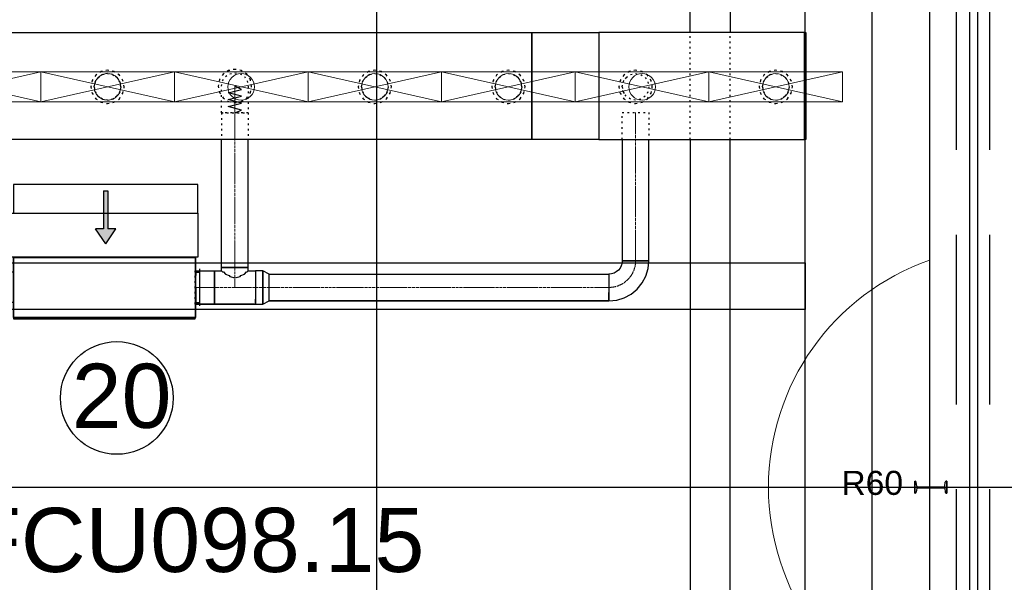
# Model space of a CAD drawing. Header units: centimetres. Extents: x -149939 to 48626, y -46000 to 152985.
# Tile 232 of 256: x 6803 to 14170, y 22288 to 26499. Entities that reach past the tile are written whole.
import ezdxf

# ---------------------------------------------------------------- set-up
doc = ezdxf.new("R2010")
doc.units = ezdxf.units.CM
doc.header["$LTSCALE"] = 50
doc.header["$PDMODE"] = 35
doc.header["$PDSIZE"] = 0.1
for name, pattern in [('CADVENT_CENTERLINE', [9.9, 7.4, -1, 0.5, -1]), ('CADVENT_HIDDEN', [0.8, 0.25, -0.55]), ('Kondygnacja  -0_5$0$HIDDEN', [9.525, 6.35, -3.175]), ('Kondygnacja  -0_5$0$HIDDEN2', [4.7625, 3.175, -1.5875]), ('Osie rzutów$0$DASHDOT2', [12.7, 6.35, -3.175, 0, -3.175])]:
    doc.linetypes.add(name, pattern=pattern)
doc.layers.get('0').update_dxf_attribs({"color": 8})
doc.layers.get('DEFPOINTS').update_dxf_attribs({"color": 8})
for name, color, linetype in [('01-103-Went PP_poziom-0_5$0$L_Nawiew', 7, 'Continuous'), ('bgde-nawiewEXP', 7, 'Continuous'), ('bgde-nawiewHIDDEN', 250, 'Continuous'), ('bgde-wywiewEXP', 5, 'Continuous'), ('bgde-wywiewHIDDEN', 7, 'Continuous'), ('bgde-wywiewSOL', 5, 'Continuous'), ('Kondygnacja  -0_5$0$ARCH_INFO_ODPORNOŚĆ OGNIOWA', 8, 'Continuous'), ('Kondygnacja  -0_5$0$ARCH_KONSTR_POWYŻEJ RZUTU', 8, 'Kondygnacja  -0_5$0$HIDDEN'), ('Kondygnacja  -0_5$0$ARCH_KONSTR_POWYŻEJ RZUTU_IST', 8, 'Kondygnacja  -0_5$0$HIDDEN2'), ('Kondygnacja  -0_5$0$ARCH_NIEWIDOK_IST', 8, 'Kondygnacja  -0_5$0$HIDDEN'), ('Kondygnacja  -0_5$0$ARCH_STAL_IST', 8, 'Continuous'), ('Kondygnacja  -0_5$0$ARCH_WIDOK_IST', 8, 'Continuous'), ('Kondygnacja  -0_5$0$ARCH_ŚLUSARKA_OKNA_IST', 8, 'Continuous'), ('Osie rzutów$0$ARCH_INFO_OSIE_IST', 8, 'Osie rzutów$0$DASHDOT2'), ('Osie rzutów$0$ARCH_INFO_OSIE_OPISY_IST', 8, 'Continuous')]:
    doc.layers.add(name, color=color, linetype=linetype)
for name, color, linetype, lineweight in [('bgde-nawiewCEN', 7, 'Continuous', 13), ('bgde_nawiewnik', 11, 'Continuous', 5), ('Kondygnacja  -0_5$0$ARCH_INFO_WYMIARY', 8, 'Continuous', 9), ('Kondygnacja  -0_5$0$ARCH_WIDOK', 8, 'Continuous', 13), ('RFCU', 6, 'Continuous', 30)]:
    doc.layers.add(name, color=color, linetype=linetype, lineweight=lineweight)
doc.styles.add('Arial', font='ARIAL.TTF')
doc.styles.add('Kondygnacja  -0_5$0$Arial', font='ARIAL.TTF')
doc.styles.add('Kondygnacja  -0_5$0$Romans', font='Romans.shx', dxfattribs={"width": 0.7})
doc.dimstyles.new('Kondygnacja  -0_5$0$Wymiary 1-100', dxfattribs={"dimtxt": 12, "dimasz": 10, "dimexe": 5, "dimexo": 0, "dimgap": 4, "dimtad": 1, "dimrnd": 0.5, "dimzin": 12, "dimdsep": 46, "dimtxsty": 'Kondygnacja  -0_5$0$Romans', "dimblk": 'Kondygnacja  -0_5$0$_Oblique', "dimcen": 10, "dimdle": 10, "dimclrt": 55, "dimazin": 0, "dimtfac": 1, "dimtmove": 1, "dimatfit": 3, "dimfxl": 8, "dimfxlon": 1, "dimtolj": 1, "dimtzin": 0, "dimarcsym": 0})

# ---------------------------------------------------------------- blocks, each defined once
blk = doc.blocks.new('Osie rzutów')
at = {"layer": 'Osie rzutów$0$ARCH_INFO_OSIE_IST', "ltscale": 10}
for p, q in [((12860, 12510), (12860, 4623.26)), ((13460, 12510), (13460, 4623.26)), ((4436.04, 6800), (15156.54, 6800))]:
    blk.add_line(p, q, dxfattribs=at)
blk = doc.blocks.new('Kondygnacja  -0_5$0$konstrukcja istniejąca -0.5')
at = {"layer": 'Kondygnacja  -0_5$0$ARCH_KONSTR_POWYŻEJ RZUTU_IST', "ltscale": 10}
for points in [[(13432, 9825), (13432, 4975), (13382, 4975)], [(13382, 6225), (13382, 7375)], [(12338, 6967.89), (13382, 6967.89), (13382, 6932.89), (12338, 6932.89)]]:
    blk.add_lwpolyline(points, dxfattribs=at)
blk = doc.blocks.new('Kondygnacja  -0_5$0$_Oblique')
at = {"color": 0, "linetype": 'ByBlock', "lineweight": -2}
blk.add_line((-0.5, -0.5), (0.5, 0.5), dxfattribs=at)
blk = doc.blocks.new('*D197')
at = {"layer": 'DEFPOINTS', "color": 0}
for p in [(9196, 79785), (9474.1, 79785), (9196, 12690)]:
    blk.add_point(p, dxfattribs=at)
at = {"layer": 'Kondygnacja  -0_5$0$ARCH_INFO_WYMIARY', "color": 0, "lineweight": -2}
for p, q in [((9474.1, 12680), (9474.1, 79795)), ((9466.1, 79785), (9479.1, 79785)), ((9466.1, 12690), (9479.1, 12690))]:
    blk.add_line(p, q, dxfattribs=at)
at = {"layer": 'Kondygnacja  -0_5$0$ARCH_INFO_WYMIARY', "color": 0, "linetype": 'ByBlock', "lineweight": -2, "xscale": 10, "yscale": 10, "zscale": 10}
for p, rotation in [((9474.1, 79785), 90), ((9474.1, 12690), 270)]:
    blk.add_blockref('Kondygnacja  -0_5$0$_Oblique', p, dxfattribs=dict(at, rotation=rotation))
at = {"layer": 'Kondygnacja  -0_5$0$ARCH_INFO_WYMIARY', "color": 55, "insert": (9464.1, 46237.5), "char_height": 12, "attachment_point": 5, "rotation": 90, "style": 'Kondygnacja  -0_5$0$Romans'}
blk.add_mtext('\\A1;67095', dxfattribs=at)
blk = doc.blocks.new('*D212')
at = {"layer": 'DEFPOINTS', "color": 0}
for p in [(-30586.3, 81900), (-30681.1, 12489.5), (9064, 12489.5)]:
    blk.add_point(p, dxfattribs=at)
at = {"layer": 'Kondygnacja  -0_5$0$ARCH_INFO_WYMIARY', "color": 0, "lineweight": -2}
for p, q in [((-30673.1, 81900), (-30686.1, 81900)), ((-30681.1, 81910), (-30681.1, 12479.5)), ((-30673.1, 12489.5), (-30686.1, 12489.5))]:
    blk.add_line(p, q, dxfattribs=at)
at = {"layer": 'Kondygnacja  -0_5$0$ARCH_INFO_WYMIARY', "color": 0, "linetype": 'ByBlock', "lineweight": -2, "xscale": 10, "yscale": 10, "zscale": 10}
for p, rotation in [((-30681.1, 81900), 90), ((-30681.1, 12489.5), 270)]:
    blk.add_blockref('Kondygnacja  -0_5$0$_Oblique', p, dxfattribs=dict(at, rotation=rotation))
at = {"layer": 'Kondygnacja  -0_5$0$ARCH_INFO_WYMIARY', "color": 55, "insert": (-30691.1, 47194.8), "char_height": 12, "attachment_point": 5, "rotation": 90, "style": 'Kondygnacja  -0_5$0$Romans'}
blk.add_mtext('\\A1;69410.5', dxfattribs=at)
blk = doc.blocks.new('A$C5B3E7367')
at = {"layer": '01-103-Went PP_poziom-0_5$0$L_Nawiew'}
h = blk.add_hatch(color=256, dxfattribs=at)
h.paths.add_polyline_path([(215, 704), (215, 674), (331.7, 674), (331.7, 612.1), (445.9, 689), (331.7, 765.9), (331.7, 704)])
h.paths.add_polyline_path([(48.3, 704), (48.3, 674), (215, 674), (215, 704)])
for p, q in [((215, 1525), (165, 1525)), ((165, 1525), (165, 1505)), ((165, 1505), (215, 1505)), ((215, 1400), (215, 1530)), ((545, 1530), (215, 1530)), ((215, 1530), (215, 1515)), ((545, 1400), (545, 1530)), ((545, 1400), (215, 1400)), ((215, 1400), (215, 1378)), ((243.8, 1452), (268.8, 1452)), ((256.2, 1452), (256.2, 1400)), ((326.2, 1452), (351.2, 1452)), ((338.8, 1452), (338.8, 1400)), ((408.8, 1452), (433.8, 1452)), ((421.2, 1452), (421.2, 1400)), ((491.2, 1452), (516.2, 1452)), ((503.8, 1452), (503.8, 1400)), ((545, 0), (545, 1400)), ((0, 1378), (215, 1378)), ((0, 0), (0, 1378)), ((215, 1378), (215, 0)), ((445.9, 689), (331.7, 765.9)), ((331.7, 704), (331.7, 765.9)), ((48.3, 704), (331.7, 704)), ((48.3, 704), (48.3, 674)), ((48.3, 674), (331.7, 674)), ((445.9, 689), (331.7, 612.1)), ((331.7, 612.1), (331.7, 674)), ((215, 0), (0, 0)), ((215, 0), (545, 0))]:
    blk.add_line(p, q, dxfattribs=at)
blk = doc.blocks.new('A$C53CA46B8')
at = {"layer": 'bgde-wywiewSOL'}
for p, q in [((200.4, 481.1), (-249.6, 481.1)), ((-249.6, 481.1), (-249.6, -878.9)), ((112.9, 511.1), (-162.1, 511.1)), ((-137.1, 481.1), (-137.1, 511.1)), ((87.9, 481.1), (87.9, 511.1)), ((200.4, 481.1), (200.4, -878.9)), ((200.4, -878.9), (-249.6, -878.9)), ((-137.1, -878.9), (-137.1, -908.9)), ((87.9, -878.9), (87.9, -908.9)), ((112.9, -908.9), (-162.1, -908.9))]:
    blk.add_line(p, q, dxfattribs=at)
at = {"layer": '01-103-Went PP_poziom-0_5$0$L_Nawiew'}
blk.add_blockref('A$C5B3E7367', (-794.6, -893.9), dxfattribs=at)
blk = doc.blocks.new('A$C066D7839')
at = {"layer": 'bgde_nawiewnik', "color": 7}
for p, q in [((-50, -11.15), (-50, 11.15)), ((-50, 11.15), (50, 11.15)), ((-50, -11.15), (50, 11.15)), ((50, -11.15), (-50, 11.15)), ((50, 11.15), (50, -11.15)), ((50, -11.15), (-50, -11.15))]:
    blk.add_line(p, q, dxfattribs=at)
blk.add_circle((0, 0), 10, dxfattribs=at)

msp = doc.modelspace()

# ---------------------------------------------------------------- linework, layer by layer
at = {"layer": 'bgde-nawiewCEN', "linetype": 'CADVENT_CENTERLINE', "ltscale": 0.06}
for p, q in [((8413.114, 26002.278), (8413.114, 26001.804)), ((8413.114, 26001.804), (8413.114, 26000.678)), ((8413.114, 26000.678), (8413.114, 25998.485)), ((8413.114, 25998.485), (8413.114, 25994.871)), ((8413.114, 25994.871), (8413.114, 25989.478)), ((8413.114, 25989.478), (8413.114, 25981.952)), ((8413.114, 25981.952), (8413.114, 25971.937)), ((8413.114, 25971.937), (8413.114, 25959.078)), ((8413.114, 25959.078), (8413.114, 25943.019)), ((8413.114, 25943.019), (8413.114, 25923.404)), ((8413.114, 25923.404), (8413.114, 25899.878)), ((8413.114, 25899.878), (8413.114, 25872.085)), ((8413.114, 25872.085), (8413.114, 25820.974)), ((8413.114, 25820.974), (8413.114, 25802.278)), ((8413.114, 24645.218), (8413.114, 25802.278)), ((11411.359, 24695.218), (11411.359, 25804.056)), ((8413.114, 24645.218), (8413.114, 24495.218)), ((8116.114, 24495.218), (8120.114, 24495.218)), ((8260.114, 24495.218), (8120.114, 24495.218)), ((8413.114, 24495.218), (8260.114, 24495.218)), ((8566.114, 24495.218), (8413.114, 24495.218)), ((8566.114, 24495.218), (8669.114, 24495.218)), ((8669.114, 24495.218), (11211.359, 24495.218))]:
    msp.add_line(p, q, dxfattribs=at)
msp.add_arc((11211.359, 24695.218), 200, 270, 0, dxfattribs=at)
at = {"layer": 'bgde-nawiewEXP', "linetype": 'Continuous'}
for points in [[(-40588.801, 26403.234), (10635.702, 26403.234), (10635.702, 25603.234), (-40588.801, 25603.234)], [(8120.114, 24370.218), (8260.114, 24370.218), (8260.114, 24620.218), (8313.114, 24620.218), (8313.114, 24645.218), (8513.114, 24645.218), (8513.114, 25603.234)], [(8313.114, 24620.218), (8320.726, 24612.606), (8327.119, 24610.703), (8342.403, 24595.418), (8368.86, 24583.606), (8374.846, 24577.621), (8413.114, 24566.228), (8451.383, 24577.621), (8457.368, 24583.606), (8483.825, 24595.418), (8499.11, 24610.703), (8505.502, 24612.606), (8513.114, 24620.218), (8513.114, 24645.218), (8313.114, 24645.218), (8313.114, 25603.234)], [(11311.359, 25603.234), (11311.359, 24695.218), (11511.359, 24695.218), (11511.359, 25603.234)], [(8116.114, 24620.218), (8120.114, 24620.218), (8120.114, 24610.703)], [(8120.114, 24610.703), (8120.114, 24620.218)], [(8120.114, 24495.218), (8120.114, 24610.703)], [(8120.114, 24610.703), (8120.114, 24583.606)], [(8513.114, 24620.218), (8566.114, 24620.218), (8566.114, 24379.733), (8566.114, 24379.733), (8566.114, 24370.218), (8620.957, 24370.218), (8620.957, 24620.218), (8566.114, 24620.218), (8566.114, 24379.733), (8566.114, 24379.733), (8566.114, 24370.218), (8260.114, 24370.218)], [(8669.114, 24395.218), (8669.114, 24595.218), (11211.359, 24595.218), (11211.359, 24424.507)], [(8120.114, 24495.218), (8120.114, 24447.383)], [(8120.114, 24447.383), (8120.114, 24495.218)], [(8120.114, 24406.83), (8120.114, 24447.383)], [(8120.114, 24447.383), (8120.114, 24406.83)], [(8120.114, 24406.83), (8120.114, 24379.733)], [(8120.114, 24370.218), (8120.114, 24406.83)], [(8566.114, 24379.733), (8566.114, 24406.83)], [(8669.114, 24395.218), (11211.359, 24395.218)], [(11211.359, 24395.218), (8669.114, 24395.218)], [(11211.359, 24424.507), (11211.359, 24456.95)], [(11211.359, 24402.83), (11211.359, 24424.507)], [(11211.359, 24424.507), (11211.359, 24402.83)], [(11211.359, 24402.83), (11211.359, 24395.218)], [(11211.359, 24395.218), (11211.359, 24402.83)], [(8116.114, 24370.218), (8120.114, 24370.218)], [(8120.114, 24370.218), (8116.114, 24370.218)], [(8260.114, 24370.218), (8566.114, 24370.218)]]:
    msp.add_lwpolyline(points, dxfattribs=at)
for points in [[(10635.702, 25603.234), (10635.702, 26403.234), (11135.702, 26403.234), (11135.702, 25603.234), (12674.022, 25603.234), (12674.022, 26403.234), (12684.022, 26403.234), (12684.022, 25603.234), (12674.022, 25603.234), (12674.022, 26403.234), (11135.702, 26403.234), (11135.702, 25603.234)], [(6756.114, 24260.218), (8116.114, 24260.218), (8116.114, 24270.218), (6756.114, 24270.218), (6756.114, 24720.218), (8116.114, 24720.218), (8116.114, 24270.218), (6756.114, 24270.218)], [(11211.359, 24395.218), (11269.886, 24400.982), (11326.164, 24418.054), (11378.03, 24445.777), (11423.491, 24483.086), (11460.8, 24528.547), (11488.523, 24580.413), (11505.595, 24636.691), (11511.359, 24695.218), (11311.359, 24695.218), (11309.438, 24675.709), (11303.747, 24656.95), (11294.506, 24639.661), (11282.07, 24624.507), (11266.916, 24612.071), (11249.628, 24602.83), (11230.868, 24597.14), (11211.359, 24595.218), (11211.359, 24402.83)], [(8120.114, 24370.218), (8120.114, 24620.218), (8260.114, 24620.218), (8260.114, 24370.218)], [(8620.957, 24370.218), (8669.114, 24395.218), (8669.114, 24595.218), (8620.957, 24620.218), (8620.957, 24379.733)]]:
    msp.add_lwpolyline(points, close=True, dxfattribs=at)
at = {"layer": 'bgde-nawiewHIDDEN', "linetype": 'CADVENT_HIDDEN'}
for points in [[(7334.997, 25996.041), (7344.512, 25948.206), (7371.609, 25907.653), (7412.162, 25880.556), (7459.997, 25871.041), (7507.833, 25880.556), (7548.386, 25907.653), (7575.482, 25948.206), (7584.997, 25996.041), (7575.482, 26043.877), (7548.386, 26084.429), (7507.833, 26111.526), (7459.997, 26121.041), (7412.162, 26111.526), (7371.609, 26084.429), (7344.512, 26043.877)], [(7334.997, 25996.041), (7344.512, 25948.206), (7371.609, 25907.653), (7412.162, 25880.556), (7459.997, 25871.041), (7507.833, 25880.556), (7548.386, 25907.653), (7575.482, 25948.206), (7584.997, 25996.041), (7575.482, 26043.877), (7548.386, 26084.429), (7507.833, 26111.526), (7459.997, 26121.041), (7412.162, 26111.526), (7371.609, 26084.429), (7344.512, 26043.877)], [(7359.997, 25996.041), (7367.609, 25957.773), (7389.287, 25925.33), (7421.729, 25903.653), (7459.997, 25896.041), (7498.266, 25903.653), (7530.708, 25925.33), (7552.385, 25957.773), (7559.997, 25996.041), (7552.385, 26034.309), (7530.708, 26066.752), (7498.266, 26088.429), (7459.997, 26096.041), (7421.729, 26088.429), (7389.287, 26066.752), (7367.609, 26034.309)], [(7359.997, 25996.041), (7367.609, 26034.309), (7389.287, 26066.752), (7421.729, 26088.429), (7459.997, 26096.041), (7498.266, 26088.429), (7530.708, 26066.752), (7552.385, 26034.309), (7559.997, 25996.041), (7552.385, 25957.773), (7530.708, 25925.33), (7498.266, 25903.653), (7459.997, 25896.041), (7421.729, 25903.653), (7389.287, 25925.33), (7367.609, 25957.773)], [(8288.114, 26002.278), (8297.629, 25954.443), (8324.726, 25913.89), (8365.279, 25886.793), (8413.114, 25877.278), (8460.95, 25886.793), (8501.503, 25913.89), (8528.599, 25954.443), (8538.114, 26002.278), (8528.599, 26050.113), (8501.503, 26090.666), (8460.95, 26117.763), (8413.114, 26127.278), (8365.279, 26117.763), (8324.726, 26090.666), (8297.629, 26050.113)], [(8288.114, 26002.278), (8297.629, 25954.443), (8324.726, 25913.89), (8365.279, 25886.793), (8413.114, 25877.278), (8460.95, 25886.793), (8501.503, 25913.89), (8528.599, 25954.443), (8538.114, 26002.278), (8528.599, 26050.113), (8501.503, 26090.666), (8460.95, 26117.763), (8413.114, 26127.278), (8365.279, 26117.763), (8324.726, 26090.666), (8297.629, 26050.113)], [(8313.114, 25802.278), (8313.114, 26002.278), (8320.726, 26040.546), (8342.403, 26072.989), (8374.846, 26094.666), (8413.114, 26102.278), (8451.383, 26094.666), (8483.825, 26072.989), (8505.502, 26040.546), (8513.114, 26002.278), (8513.114, 25802.278), (8320.726, 25802.278)], [(9334.997, 25996.041), (9344.512, 25948.206), (9371.609, 25907.653), (9412.162, 25880.556), (9459.997, 25871.041), (9507.833, 25880.556), (9548.386, 25907.653), (9575.482, 25948.206), (9584.997, 25996.041), (9575.482, 26043.877), (9548.386, 26084.429), (9507.833, 26111.526), (9459.997, 26121.041), (9412.162, 26111.526), (9371.609, 26084.429), (9344.512, 26043.877)], [(9334.997, 25996.041), (9344.512, 25948.206), (9371.609, 25907.653), (9412.162, 25880.556), (9459.997, 25871.041), (9507.833, 25880.556), (9548.386, 25907.653), (9575.482, 25948.206), (9584.997, 25996.041), (9575.482, 26043.877), (9548.386, 26084.429), (9507.833, 26111.526), (9459.997, 26121.041), (9412.162, 26111.526), (9371.609, 26084.429), (9344.512, 26043.877)], [(10334.997, 25996.041), (10344.512, 25948.206), (10371.609, 25907.653), (10412.162, 25880.556), (10459.997, 25871.041), (10507.833, 25880.556), (10548.386, 25907.653), (10575.482, 25948.206), (10584.997, 25996.041), (10575.482, 26043.877), (10548.386, 26084.429), (10507.833, 26111.526), (10459.997, 26121.041), (10412.162, 26111.526), (10371.609, 26084.429), (10344.512, 26043.877)], [(10334.997, 25996.041), (10344.512, 25948.206), (10371.609, 25907.653), (10412.162, 25880.556), (10459.997, 25871.041), (10507.833, 25880.556), (10548.386, 25907.653), (10575.482, 25948.206), (10584.997, 25996.041), (10575.482, 26043.877), (10548.386, 26084.429), (10507.833, 26111.526), (10459.997, 26121.041), (10412.162, 26111.526), (10371.609, 26084.429), (10344.512, 26043.877)], [(11286.359, 25996.041), (11295.874, 25948.206), (11322.971, 25907.653), (11363.524, 25880.556), (11411.359, 25871.041), (11459.195, 25880.556), (11499.748, 25907.653), (11526.844, 25948.206), (11536.359, 25996.041), (11526.844, 26043.877), (11499.748, 26084.429), (11459.195, 26111.526), (11411.359, 26121.041), (11363.524, 26111.526), (11322.971, 26084.429), (11295.874, 26043.877)], [(11286.359, 25996.041), (11295.874, 25948.206), (11322.971, 25907.653), (11363.524, 25880.556), (11411.359, 25871.041), (11459.195, 25880.556), (11499.748, 25907.653), (11526.844, 25948.206), (11536.359, 25996.041), (11526.844, 26043.877), (11499.748, 26084.429), (11459.195, 26111.526), (11411.359, 26121.041), (11363.524, 26111.526), (11322.971, 26084.429), (11295.874, 26043.877)], [(11311.359, 25996.041), (11318.971, 26034.309), (11340.649, 26066.752), (11373.091, 26088.429), (11411.359, 26096.041), (11449.628, 26088.429), (11482.07, 26066.752), (11503.747, 26034.309), (11511.359, 25996.041), (11503.747, 25957.773), (11482.07, 25925.33), (11449.628, 25903.653), (11411.359, 25896.041), (11373.091, 25903.653), (11340.649, 25925.33), (11318.971, 25957.773)], [(12334.997, 25996.041), (12344.512, 25948.206), (12371.609, 25907.653), (12412.162, 25880.556), (12459.997, 25871.041), (12507.833, 25880.556), (12548.386, 25907.653), (12575.482, 25948.206), (12584.997, 25996.041), (12575.482, 26043.877), (12548.386, 26084.429), (12507.833, 26111.526), (12459.997, 26121.041), (12412.162, 26111.526), (12371.609, 26084.429), (12344.512, 26043.877)], [(12334.997, 25996.041), (12344.512, 25948.206), (12371.609, 25907.653), (12412.162, 25880.556), (12459.997, 25871.041), (12507.833, 25880.556), (12548.386, 25907.653), (12575.482, 25948.206), (12584.997, 25996.041), (12575.482, 26043.877), (12548.386, 26084.429), (12507.833, 26111.526), (12459.997, 26121.041), (12412.162, 26111.526), (12371.609, 26084.429), (12344.512, 26043.877)]]:
    msp.add_lwpolyline(points, close=True, dxfattribs=at)
for points in [[(9359.997, 25996.041), (9367.609, 26034.309), (9389.287, 26066.752), (9421.729, 26088.429), (9459.997, 26096.041), (9498.266, 26088.429), (9530.708, 26066.752), (9552.385, 26034.309), (9559.997, 25996.041), (9552.385, 25957.773)], [(9359.997, 25996.041), (9367.609, 26034.309), (9389.287, 26066.752), (9421.729, 26088.429)], [(9421.729, 26088.429), (9389.287, 26066.752)], [(9421.729, 26088.429), (9459.997, 26096.041), (9498.266, 26088.429), (9530.708, 26066.752), (9552.385, 26034.309), (9559.997, 25996.041), (9552.385, 25957.773), (9530.708, 25925.33), (9498.266, 25903.653)], [(10359.997, 25996.041), (10367.609, 26034.309), (10389.287, 26066.752), (10421.729, 26088.429), (10459.997, 26096.041), (10498.266, 26088.429), (10530.708, 26066.752), (10552.385, 26034.309), (10559.997, 25996.041), (10552.385, 25957.773)], [(10359.997, 25996.041), (10367.609, 26034.309), (10389.287, 26066.752), (10421.729, 26088.429), (10459.997, 26096.041), (10498.266, 26088.429), (10530.708, 26066.752)], [(10530.708, 25925.33), (10552.385, 25957.773), (10559.997, 25996.041), (10552.385, 26034.309), (10530.708, 26066.752), (10498.266, 26088.429)], [(11340.649, 26066.752), (11373.091, 26088.429), (11411.359, 26096.041), (11449.628, 26088.429), (11482.07, 26066.752), (11503.747, 26034.309), (11511.359, 25996.041), (11503.747, 25957.773), (11482.07, 25925.33), (11449.628, 25903.653), (11411.359, 25896.041), (11373.091, 25903.653), (11340.649, 25925.33), (11318.971, 25957.773)], [(12359.997, 25996.041), (12367.609, 26034.309), (12389.287, 26066.752), (12421.729, 26088.429), (12459.997, 26096.041), (12498.266, 26088.429), (12530.708, 26066.752), (12552.385, 26034.309), (12559.997, 25996.041), (12552.385, 25957.773)], [(12359.997, 25996.041), (12367.609, 26034.309), (12389.287, 26066.752), (12421.729, 26088.429)], [(12421.729, 26088.429), (12389.287, 26066.752)], [(12421.729, 26088.429), (12459.997, 26096.041), (12498.266, 26088.429), (12530.708, 26066.752), (12552.385, 26034.309), (12559.997, 25996.041), (12552.385, 25957.773), (12530.708, 25925.33), (12498.266, 25903.653)], [(11311.359, 25996.041), (11318.971, 26034.309), (11340.649, 26066.752)], [(11340.649, 26066.752), (11318.971, 26034.309)], [(9359.997, 25996.041), (9367.609, 25957.773), (9389.287, 25925.33), (9421.729, 25903.653)], [(9359.997, 25996.041), (9367.609, 25957.773), (9389.287, 25925.33), (9421.729, 25903.653), (9459.997, 25896.041), (9498.266, 25903.653), (9530.708, 25925.33)], [(9421.729, 25903.653), (9459.997, 25896.041), (9498.266, 25903.653), (9530.708, 25925.33), (9552.385, 25957.773)], [(9552.385, 25957.773), (9530.708, 25925.33)], [(9552.385, 25957.773), (9559.997, 25996.041)], [(10359.997, 25996.041), (10367.609, 25957.773), (10389.287, 25925.33), (10421.729, 25903.653), (10459.997, 25896.041), (10498.266, 25903.653), (10530.708, 25925.33)], [(10359.997, 25996.041), (10367.609, 25957.773), (10389.287, 25925.33), (10421.729, 25903.653), (10459.997, 25896.041), (10498.266, 25903.653), (10530.708, 25925.33), (10552.385, 25957.773)], [(10552.385, 25957.773), (10530.708, 25925.33)], [(10552.385, 25957.773), (10559.997, 25996.041)], [(11311.359, 25996.041), (11318.971, 25957.773), (11340.649, 25925.33)], [(12359.997, 25996.041), (12367.609, 25957.773), (12389.287, 25925.33), (12421.729, 25903.653)], [(12359.997, 25996.041), (12367.609, 25957.773), (12389.287, 25925.33), (12421.729, 25903.653), (12459.997, 25896.041), (12498.266, 25903.653), (12530.708, 25925.33)], [(12421.729, 25903.653), (12459.997, 25896.041), (12498.266, 25903.653), (12530.708, 25925.33), (12552.385, 25957.773)], [(12552.385, 25957.773), (12530.708, 25925.33)], [(12552.385, 25957.773), (12559.997, 25996.041)], [(9421.729, 25903.653), (9389.287, 25925.33)], [(10530.708, 25925.33), (10498.266, 25903.653)], [(12421.729, 25903.653), (12389.287, 25925.33)], [(8313.114, 25802.278), (8513.114, 25802.278), (8513.114, 25603.234)], [(8313.114, 25802.278), (8313.114, 25603.234)], [(11311.359, 25603.234), (11311.359, 25804.056), (11511.359, 25804.056), (11511.359, 25603.234)], [(8116.114, 24370.218), (8116.114, 24620.218)]]:
    msp.add_lwpolyline(points, dxfattribs=at)
at = {"layer": 'bgde-nawiewHIDDEN'}
for points in [[(7459.997, 25996.041), (7459.997, 25996.041)], [(8413.114, 25802.278), (8463.114, 25822.374), (8363.114, 25848.47), (8463.114, 25874.502), (8363.114, 25900.763), (8463.114, 25926.835), (8363.114, 25952.255), (8463.114, 25977.278), (8413.114, 26002.278)], [(9459.997, 25996.041), (9459.997, 25996.041)], [(10459.997, 25996.041), (10459.997, 25996.041)], [(11411.359, 25996.041), (11411.359, 25996.041)], [(12459.997, 25996.041), (12459.997, 25996.041)]]:
    msp.add_lwpolyline(points, dxfattribs=at)
at = {"layer": 'bgde-wywiewEXP', "linetype": 'Continuous'}
for points in [[(11819.915, 26403.234), (11819.915, 29725.593)], [(12119.915, 29725.593), (12119.915, 26403.234)], [(11819.915, 25603.234), (11819.915, 18702.189), (12119.915, 18702.189), (12119.915, 18975.875), (11819.915, 18975.875), (12119.915, 18975.875), (12119.915, 19222.524), (11819.915, 19222.524)], [(12119.915, 19222.525), (12119.915, 25603.234)]]:
    msp.add_lwpolyline(points, dxfattribs=at)
at = {"layer": 'bgde-wywiewHIDDEN', "linetype": 'CADVENT_HIDDEN'}
for points in [[(11819.915, 25603.234), (11819.915, 26403.234)], [(12119.915, 25603.234), (12119.915, 26403.234)]]:
    msp.add_lwpolyline(points, dxfattribs=at)
at = {"layer": 'Kondygnacja  -0_5$0$ARCH_NIEWIDOK_IST', "ltscale": 4}
for p, q in [((13810, 28700), (13810, 4650)), ((14060, 28700), (14060, 4400))]:
    msp.add_line(p, q, dxfattribs=at)
at = {"layer": 'Kondygnacja  -0_5$0$ARCH_STAL_IST'}
for p, q in [((13500, 22955), (13500, 23045)), ((13500, 23045), (13503.8, 23045)), ((13500, 23045), (13500, 22955)), ((13515.764, 23008.2), (13511.3, 23037.5)), ((13515.764, 22991.8), (13511.3, 22962.5)), ((13520.264, 23003.7), (13719.736, 23003.7)), ((13520.264, 22996.3), (13719.736, 22996.3)), ((13724.236, 23008.2), (13728.7, 23037.5)), ((13724.236, 22991.8), (13728.7, 22962.5)), ((13740, 23045), (13736.2, 23045)), ((13740, 22955), (13740, 23045)), ((13740, 23045), (13740, 22955)), ((13503.8, 22955), (13500, 22955)), ((13500, 22955), (13503.8, 22955)), ((13736.2, 22955), (13740, 22955)), ((13740, 22955), (13736.2, 22955))]:
    msp.add_line(p, q, dxfattribs=at)
for centre, radius, start, end in [((13503.8, 23037.5), 7.5, 0, 90), ((13520.264, 23008.2), 4.5, 180, 270), ((13520.264, 22991.8), 4.5, 90, 180), ((13719.736, 23008.2), 4.5, 270, 0), ((13719.736, 22991.8), 4.5, 0, 90), ((13736.2, 23037.5), 7.5, 90, 180), ((13503.8, 22962.5), 7.5, 270, 0), ((13503.8, 22962.5), 7.5, 270, 0), ((13736.2, 22962.5), 7.5, 180, 270), ((13736.2, 22962.5), 7.5, 180, 270)]:
    msp.add_arc(centre, radius, start, end, dxfattribs=at)
at = {"layer": 'Kondygnacja  -0_5$0$ARCH_WIDOK'}
msp.add_arc((14205.008, 23000), 1800, 109.3027691, 250.6972309, dxfattribs=at)
at = {"layer": 'Kondygnacja  -0_5$0$ARCH_WIDOK_IST'}
msp.add_line((13610, 28700), (13610, 4850), dxfattribs=at)
at = {"layer": 'Kondygnacja  -0_5$0$ARCH_ŚLUSARKA_OKNA_IST'}
for p, q in [((13910, 28700), (13910, 4550)), ((13970, 28700), (13970, 4490))]:
    msp.add_line(p, q, dxfattribs=at)
at = {"layer": 'RFCU'}
msp.add_circle((7529.551, 23668.145), 421.787, dxfattribs=at)

# ---------------------------------------------------------------- block references
at = {"layer": '01-103-Went PP_poziom-0_5$0$L_Nawiew', "xscale": 10, "yscale": 10, "zscale": 10}
for p in [(6460, 25996.041, 1920), (7460, 25996.041, 1920), (8460, 25996.041, 1920), (9460, 25996.041, 1920), (10460, 25996.041, 1920), (11460, 25996.041, 1920), (12460, 25996.041, 1920)]:
    msp.add_blockref('A$C066D7839', p, dxfattribs=at)
at = {"layer": '01-103-Went PP_poziom-0_5$0$L_Nawiew', "xscale": -1, "rotation": 90}
msp.add_blockref('A$C53CA46B8', (7241.127, 24471.522, 210.499), dxfattribs=at)
at = {"layer": 'Kondygnacja  -0_5$0$ARCH_KONSTR_POWYŻEJ RZUTU', "xscale": 10, "yscale": 10, "zscale": 10}
msp.add_blockref('Kondygnacja  -0_5$0$konstrukcja istniejąca -0.5', (-121140, -45000), dxfattribs=at)
at = {"layer": 'Osie rzutów$0$ARCH_INFO_OSIE_OPISY_IST', "color": 30, "xscale": 10, "yscale": 10, "zscale": 10}
msp.add_blockref('Osie rzutów', (-121140, -45000), dxfattribs=at)

# ---------------------------------------------------------------- texts
at = {"layer": 'Kondygnacja  -0_5$0$ARCH_INFO_ODPORNOŚĆ OGNIOWA', "insert": (13181.826, 23181.423), "char_height": 180, "width": 533.32525, "attachment_point": 5, "style": 'Kondygnacja  -0_5$0$Arial'}
msp.add_mtext('\\PR60', dxfattribs=at)
at = {"layer": 'RFCU', "char_height": 480, "attachment_point": 1, "style": 'Arial'}
for s, insert, width in [('20', (7192.423, 23924.241), 727.77721), ('RFCU098.15', (5917.715, 22845.694), 10742.22846)]:
    msp.add_mtext(s, dxfattribs=dict(at, insert=insert, width=width))

# ---------------------------------------------------------------- dimensions: what is measured, and where the dimension line sits
at = {"layer": 'Kondygnacja  -0_5$0$ARCH_INFO_WYMIARY'}
for base, p1, p2, picture, middle in [((-30681.114, 12489.5), (-30586.301, 81900), (9064, 12489.5), '*D212', (-30691.114, 47194.75)), ((9474.093, 79785), (9196, 12690), (9196, 79785), '*D197', (9464.093, 46237.5))]:
    dim = msp.add_linear_dim(base=base, p1=p1, p2=p2, angle=90, dimstyle='Kondygnacja  -0_5$0$Wymiary 1-100', dxfattribs=at)
    dim.commit()
    dim.dimension.update_dxf_attribs({"geometry": picture, "text_midpoint": middle})

doc.saveas('drawing.dxf')
